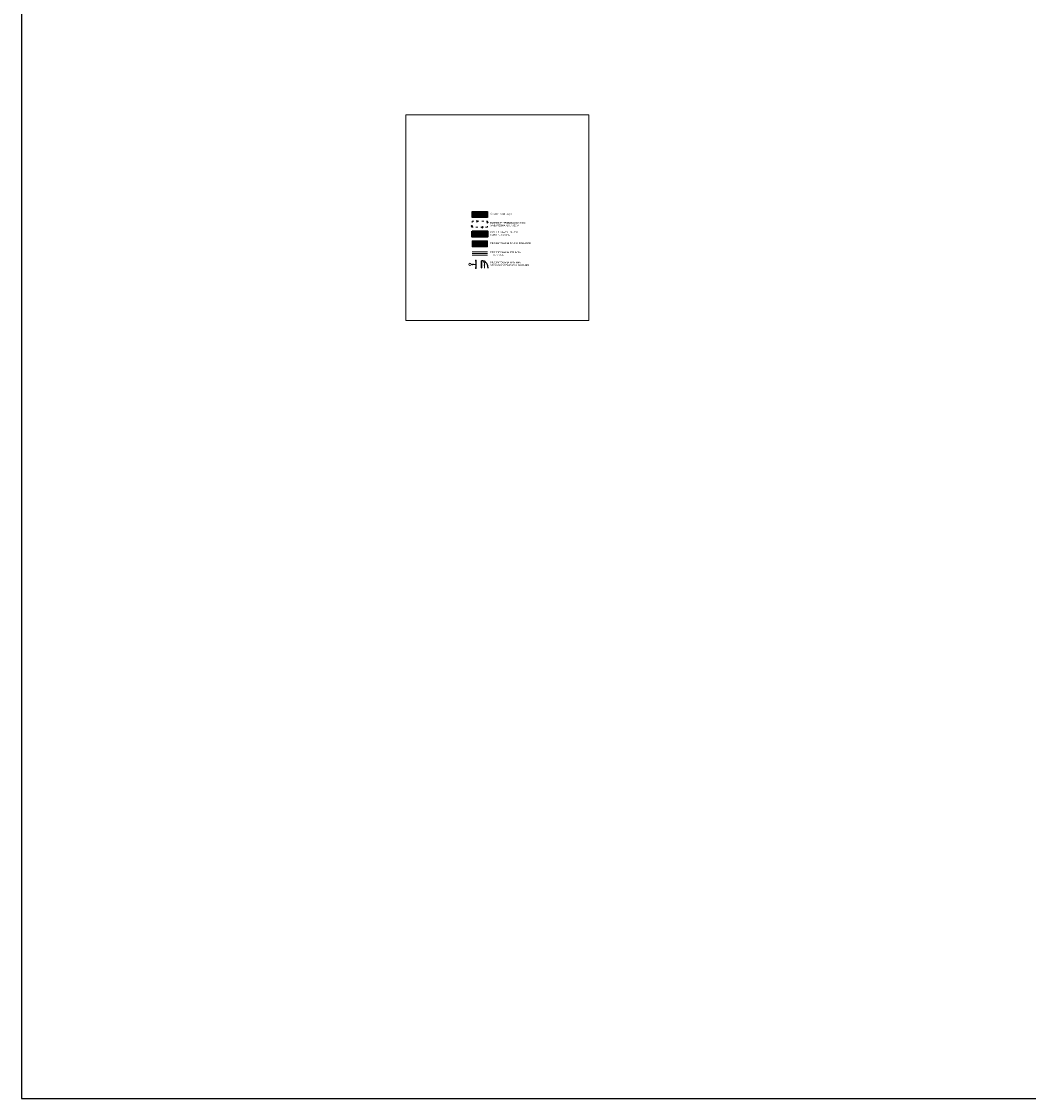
# Model space of a CAD drawing. Header units: millimetres. Extents: x 6506 to 39690, y 6022 to 25261.
# Tile 1 of 59: x 6506 to 12740, y 11215 to 17885. Entities that reach past the tile are written whole.
import ezdxf

# ---------------------------------------------------------------- set-up
doc = ezdxf.new("R2010")
doc.units = ezdxf.units.MM
doc.linetypes.add('ACAD_ISO03W100', pattern=[30, 12, -18])
doc.layers.add('000_HATCH', color=253, linetype='Continuous', lineweight=5, transparency=0.5)
for name, color, linetype, lineweight, true_color in [('A_DZIAŁOWA_PROJEKTOWANE', 7, 'Continuous', 18, 0x007cb0), ('A_HATCH', 7, 'Continuous', 5, 0x999999), ('A_HATCH_PROJEKTOWANE', 7, 'Continuous', 9, 0x0089b6), ('A_IZOLEACJA TERMI_PROJEKTOWANA', 7, 'Continuous', 15, 0x0089b6), ('A_ŚCIANY NOWOPROJEKTOWANE', 140, 'Continuous', 35, 0x00bfff)]:
    doc.layers.add(name, color=color, linetype=linetype, lineweight=lineweight, true_color=true_color)
for name, color, linetype, lineweight in [('A_KONST_ISTNIEJĄCE', 83, 'Continuous', 25), ('A_OPISY', 40, 'Continuous', 9), ('A_STOLARKA OKIENNA', 141, 'Continuous', 15)]:
    doc.layers.add(name, color=color, linetype=linetype, lineweight=lineweight)
doc.styles.get("Standard").update_dxf_attribs({"font": 'arial.ttf'})
doc.linetypes.add('BATTING', pattern='A,0.0001,-0.1,[134,ltypeshp.shx,S=0.1,R=0,X=-0.1,Y=0],-0.2,[134,ltypeshp.shx,S=0.1,R=180,X=0.1,Y=0],-0.1', length=0.4001)

# ---------------------------------------------------------------- blocks, each defined once
blk = doc.blocks.new('*U178')
at = {"color": 144}
for p, q in [((-26, 0), (-26, -8)), ((-26, 0), (-19, 0)), ((-26, 0), (-26, -8)), ((-19, 0), (-19, -2)), ((82, 0), (75, 0)), ((75, 0), (75, -2)), ((82, 0), (82, -8)), ((-26, -8), (-23, -8)), ((-23, -8), (-23, -10)), ((-23, -8), (-21, -8)), ((-23, -10), (-17, -10)), ((-22, -4), (-22, -2)), ((-22, -2), (-19, -2)), ((-20, -4), (-22, -4)), ((-21, -8), (-21, -6)), ((-21, -6), (-20, -6)), ((-20, -6), (-20, -4)), ((-19, -2), (-18, -2)), ((-18, -2), (-18, -1)), ((-17, -8), (-17, -4)), ((-17, -4), (-16, -4)), ((-16, -8), (-17, -8)), ((-16, -9), (-16, -8)), ((73, -4), (72, -4)), ((72, -9), (72, -8)), ((72, -8), (73, -8)), ((73, -8), (73, -4)), ((79, -10), (73, -10)), ((74, -2), (74, -1)), ((75, -2), (74, -2)), ((78, -2), (75, -2)), ((76, -6), (76, -4)), ((76, -4), (78, -4)), ((77, -6), (76, -6)), ((77, -8), (77, -6)), ((79, -8), (77, -8)), ((78, -4), (78, -2)), ((82, -8), (79, -8)), ((79, -8), (79, -10))]:
    blk.add_line(p, q, dxfattribs=at)
blk.add_lwpolyline([(-17, -4), (73, -4), (73, -8), (-17, -8)], close=True, dxfattribs=at)
for centre, radius, start, end in [((-18, -4), 2.51, 356.8105, 86.8105), ((-17, -8), 1.5, 273.3553, 335.6854), ((74, -4), 2.51, 93.1895, 183.1895), ((73, -8), 1.5, 204.3146, 266.6447)]:
    blk.add_arc(centre, radius, start, end, dxfattribs=at)
blk = doc.blocks.new('WARTOŚĆ')
at = {"layer": 'A_OPISY', "color": 144}
blk.add_line((0, 0), (0, 74), dxfattribs=at)
blk.add_circle((0, 88), 14.1, dxfattribs=at)
for tag, p in [('S', (-4, 33)), ('H', (15, 33))]:
    blk.add_attdef(tag, p, '', height=10, rotation=90, dxfattribs=at)
blk.add_attdef('OZ', (-10, 82), '', height=10, dxfattribs=at)

msp = doc.modelspace()

# ---------------------------------------------------------------- hatches: boundary and pattern name
at = {"layer": 'A_HATCH'}
h = msp.add_hatch(dxfattribs=at)
h.set_pattern_fill('ANSI31', color=256, scale=2)
h.set_pattern_definition([(45, (-4047.01, -4467.418), (-4.490128, 4.490128), [])])
h.paths.add_polyline_path([(9295.3, 16671.7), (9391.4, 16671.7), (9391.4, 16708.3), (9295.3, 16708.3)])
at = {"layer": 'A_HATCH_PROJEKTOWANE', "ltscale": 2}
h = msp.add_hatch(dxfattribs=at)
h.set_pattern_fill('ANSI31', color=256)
h.set_pattern_definition([(45, (-4047.01, -4527.712), (-2.24506403, 2.24506403), [])])
h.paths.add_polyline_path([(9391.4, 16587.7), (9295.3, 16587.7), (9295.3, 16551.1), (9391.4, 16551.1)])
h = msp.add_hatch(dxfattribs=at)
h.set_pattern_fill('ANSI31', color=256, scale=2)
h.set_pattern_definition([(45, (-4047.01, -4527.712), (-4.490128, 4.490128), [])])
h.paths.add_polyline_path([(9391.4, 16527.4), (9295.3, 16527.4), (9295.3, 16490.8), (9391.4, 16490.8)])

# ---------------------------------------------------------------- linework, layer by layer
at = {"color": 144}
for p, q in [((9353.9, 16363.5), (9353.9, 16364.3)), ((9354.7, 16363.5), (9353.9, 16363.5)), ((9354, 16364.6), (9354, 16365.2)), ((9354, 16365.2), (9354.7, 16365.2))]:
    msp.add_line(p, q, dxfattribs=at)
for points in [[(9353.9, 16364.3), (9352.2, 16364.3), (9352.2, 16359.2), (9354.7, 16359.2)], [(9353.4, 16364.6), (9353.4, 16403), (9354.7, 16403), (9354.7, 16365.2)], [(9354, 16364.6), (9353.4, 16364.6)], [(9354.7, 16363.5), (9354.7, 16359.2)], [(9395.2, 16359.2), (9395.2, 16364.3), (9393.2, 16364.3), (9393.2, 16359.2), (9395.2, 16359.2)]]:
    msp.add_lwpolyline(points, dxfattribs=at)
msp.add_arc((9354.7, 16364.6), 38.5, 359.64515, 90.00111, dxfattribs=at)
at = {"layer": '000_HATCH', "ltscale": 2}
msp.add_lwpolyline([(8885.4, 17307.1), (10017.8, 17307.1), (10018, 16032.9), (8885.6, 16032.9)], close=True, dxfattribs=at)
at = {"layer": 'A_DZIAŁOWA_PROJEKTOWANE', "ltscale": 2}
msp.add_lwpolyline([(9295.3, 16527.4), (9391.4, 16527.4), (9391.4, 16490.8), (9295.3, 16490.8)], close=True, dxfattribs=at)
at = {"layer": 'A_IZOLEACJA TERMI_PROJEKTOWANA', "ltscale": 2}
for p, q in [((9391.4, 16458.8), (9295.3, 16458.8)), ((9391.4, 16438.8), (9295.3, 16438.8))]:
    msp.add_line(p, q, dxfattribs=at)
at = {"layer": 'A_IZOLEACJA TERMI_PROJEKTOWANA', "linetype": 'BATTING', "ltscale": 23}
msp.add_line((9391.4, 16448.8), (9295.3, 16448.8), dxfattribs=at)
at = {"layer": 'A_KONST_ISTNIEJĄCE', "ltscale": 2}
for points in [[(6506.4, 11214.7), (39689.6, 11214.7), (39689.6, 25260.9), (6506.4, 25260.9)], [(9295.3, 16708.3), (9391.4, 16708.3), (9391.4, 16671.7), (9295.3, 16671.7)]]:
    msp.add_lwpolyline(points, close=True, dxfattribs=at)
at = {"layer": 'A_OPISY', "color": 22, "linetype": 'ACAD_ISO03W100', "true_color": 0xe22908}
for p, q in [((9290.3, 16621.6), (9300.3, 16611.6)), ((9290.3, 16611.6), (9300.3, 16621.6)), ((9323, 16653), (9333, 16643)), ((9323, 16643), (9333, 16653)), ((9355.4, 16616.4), (9365.4, 16606.4)), ((9355.4, 16606.4), (9365.4, 16616.4)), ((9386.4, 16647.1), (9396.4, 16637.1)), ((9386.4, 16637.1), (9396.4, 16647.1))]:
    msp.add_line(p, q, dxfattribs=at)
at = {"layer": 'A_OPISY', "color": 144, "true_color": 0x007cb0, "transparency": 33554559}
msp.add_line((9372.9, 16390.2), (9372.9, 16358.4), dxfattribs=at)
at = {"layer": 'A_OPISY', "color": 22, "linetype": 'ACAD_ISO03W100', "true_color": 0xe22908}
msp.add_lwpolyline([(9295.3, 16648), (9391.4, 16648), (9391.4, 16611.4), (9295.3, 16611.4)], close=True, dxfattribs=at)
at = {"layer": 'A_OPISY', "color": 144, "true_color": 0x007cb0, "transparency": 33554559}
msp.add_circle((9372.9, 16396.3), 6.09, dxfattribs=at)
at = {"layer": 'A_ŚCIANY NOWOPROJEKTOWANE', "ltscale": 2}
msp.add_lwpolyline([(9295.3, 16587.7), (9391.4, 16587.7), (9391.4, 16551.1), (9295.3, 16551.1)], close=True, dxfattribs=at)

# ---------------------------------------------------------------- block references
at = {"layer": 'A_OPISY', "color": 144, "true_color": 0x007cb0, "transparency": 33554559}
ref = msp.add_blockref('WARTOŚĆ', (9323.5, 16381.3), dxfattribs=dict(at, xscale=-0.4654183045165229, yscale=0.4654183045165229, zscale=0.4654183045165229, rotation=90))
ref.add_attrib('S', '110', (9294, 16383.2), dxfattribs={"color": 0, "height": 4.65})
ref.add_attrib('H', '55', (9294.9, 16374.3), dxfattribs={"color": 0, "height": 4.65})
ref.add_attrib('OZ', 'O', (9280.6, 16386), dxfattribs={"color": 0, "height": 4.65, "rotation": 270})
at = {"layer": 'A_STOLARKA OKIENNA', "color": 144, "transparency": 33554559, "xscale": -0.4654183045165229, "yscale": 0.4654183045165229, "zscale": 0.4654183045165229, "rotation": 90}
msp.add_blockref('*U178', (9316.3, 16394.3), dxfattribs=at)

# ---------------------------------------------------------------- texts
at = {"layer": 'A_OPISY', "char_height": 10, "attachment_point": 1}
for s, width, heights, insert in [('ŚCIANY ISTNIEJĄCE', 254.354, [12.8], (9408.2, 16698.3)), ('ELEMENTY PRZEZNACZONE DO WYBURZENIA, USUNIĘCIA', 254.354, [37.4], (9408.2, 16643.5)), ('PROJEKTOWANE ŚCIANY\\PKONSTRUKCYJNE', 306.203, [75.1], (9408.2, 16586.7)), ('PROJEKTOWANE ŚCIANY DZIAŁOWE ', 254.354, [12.8], (9408.2, 16517.4)), ('PROJEKTOWANA IZOLACJA TERMICZNA', 254.354, [30.3], (9408.2, 16461.1)), ('PROJEKTOWANA WYMIANA STOLARKI DRZWIOWEJ I OKIENNEJ', 254.354, [30.3], (9408.2, 16397.6))]:
    msp.add_mtext_dynamic_manual_height_columns(s, width=width, gutter_width=0, heights=heights, dxfattribs=dict(at, insert=insert))
at = {"layer": 'A_OPISY', "color": 144, "true_color": 0x007cb0, "transparency": 33554559, "char_height": 5.16, "attachment_point": 5, "rotation": 90}
for s, insert in [('90\\P200', (9372.7, 16376)), ('D*', (9372.7, 16397))]:
    msp.add_mtext_dynamic_manual_height_columns(s, width=19.094, gutter_width=5.38, heights=[0], dxfattribs=dict(at, insert=insert))

doc.saveas('drawing.dxf')
